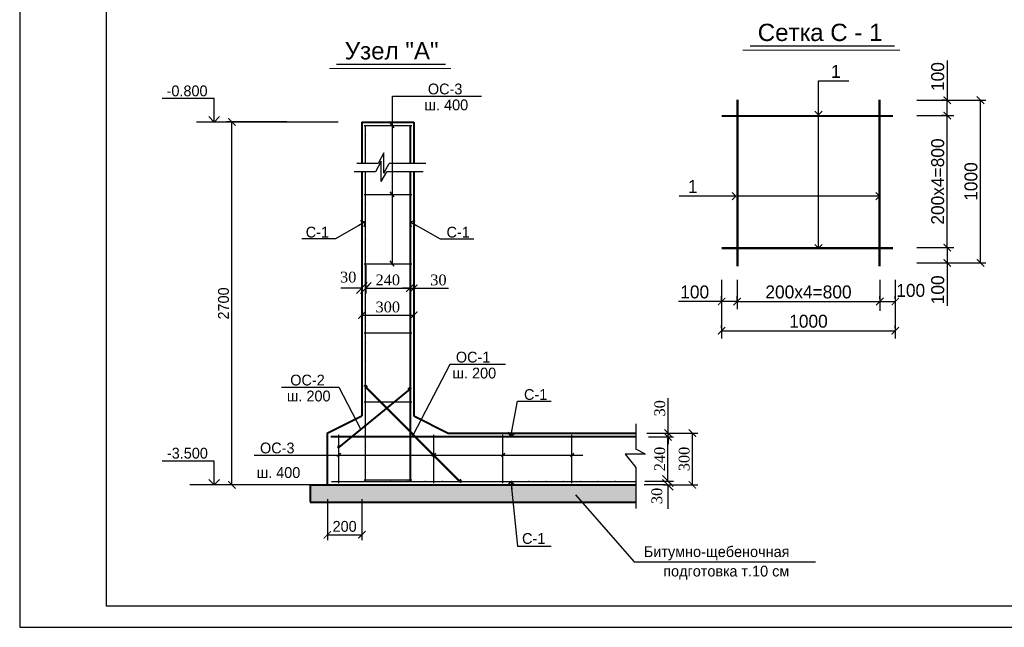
# Model space of a CAD drawing. Header units: millimetres. Extents: x -5733 to 3442, y -1003 to 2277.
# Tile 14 of 20: x 3022 to 3250, y 243 to 384. Entities that reach past the tile are written whole.
import ezdxf
from ezdxf.enums import TextEntityAlignment as Align

# ---------------------------------------------------------------- set-up
doc = ezdxf.new("R2010")
doc.units = ezdxf.units.MM
doc.styles.add('Arial_2', font='arial.ttf', dxfattribs={"height": 2})
doc.styles.add('А 1', font='times.ttf', dxfattribs={"height": 3})
doc.styles.add('А2.5', font='GOTHIC.TTF', dxfattribs={"height": 2.5})
doc.styles.add('А3', font='GOTHIC.TTF', dxfattribs={"height": 3})
doc.dimstyles.new('ISO-25', dxfattribs={"dimtxt": 3, "dimasz": 1.7, "dimexe": 1.25, "dimexo": 0.625, "dimtad": 1, "dimdec": 0, "dimlfac": 100, "dimtxsty": 'А2.5', "dimblk": 'ARCHTICK', "dimcen": 2, "dimclrd": 256, "dimclre": 256, "dimclrt": 256, "dimadec": 0, "dimazin": 0, "dimtfac": 1, "dimtdec": 0, "dimtmove": 0, "dimatfit": 3, "dimldrblk": 'OPEN90', "dimfxl": 1, "dimarcsym": 0})

# ---------------------------------------------------------------- blocks, each defined once
blk = doc.blocks.new('_ArchTick')
at = {"color": 0, "const_width": 0.15}
blk.add_lwpolyline([(-0.5, -0.5), (0.5, 0.5)], dxfattribs=at)
blk = doc.blocks.new('*D2441')
at = {"lineweight": -2, "transparency": 16777216}
for p, q in [((3093.14, 272.52), (3093.14, 263.03)), ((3101.14, 272.52), (3101.14, 263.03)), ((3093.14, 264.28), (3101.14, 264.28))]:
    blk.add_line(p, q, dxfattribs=at)
at = {"layer": 'Defpoints', "color": 0}
for p in [(3093.14, 273.15), (3101.14, 273.15), (3101.14, 264.28)]:
    blk.add_point(p, dxfattribs=at)
at = {"lineweight": -2, "transparency": 16777216, "xscale": 1.7, "yscale": 1.7, "zscale": 1.7, "rotation": 180}
blk.add_blockref('_ArchTick', (3093.14, 264.28), dxfattribs=at)
at = {"lineweight": -2, "transparency": 16777216, "xscale": 1.7, "yscale": 1.7, "zscale": 1.7}
blk.add_blockref('_ArchTick', (3101.14, 264.28), dxfattribs=at)
at = {"transparency": 16777216, "insert": (3097.14, 266.22), "char_height": 2.5, "attachment_point": 5, "style": 'А2.5'}
blk.add_mtext('200', dxfattribs=at)
blk = doc.blocks.new('_Open90')
at = {"color": 0, "lineweight": -2}
for p, q in [((0, 0), (-1, 0)), ((-0.5, 0.5), (0, 0)), ((0, 0), (-0.5, -0.5))]:
    blk.add_line(p, q, dxfattribs=at)
blk = doc.blocks.new('*D2442')
at = {"lineweight": -2, "transparency": 16777216}
for p, q in [((3167.52, 286.93), (3173.28, 286.93)), ((3172.03, 276.73), (3172.03, 286.93)), ((3166.69, 276.73), (3173.28, 276.73))]:
    blk.add_line(p, q, dxfattribs=at)
at = {"layer": 'Defpoints', "color": 0}
for p in [(3166.9, 286.93), (3172.03, 286.93), (3166.06, 276.73)]:
    blk.add_point(p, dxfattribs=at)
at = {"lineweight": -2, "transparency": 16777216, "xscale": 1.7, "yscale": 1.7, "zscale": 1.7}
for p, rotation in [((3172.03, 286.93), 90), ((3172.03, 276.73), 270)]:
    blk.add_blockref('_ArchTick', p, dxfattribs=dict(at, rotation=rotation))
at = {"transparency": 16777216, "insert": (3170.13, 281.83), "char_height": 2.5, "attachment_point": 5, "rotation": 90, "style": 'А2.5'}
blk.add_mtext('{\\fTimes New Roman|b0|i0|c204|p18;240}', dxfattribs=at)
blk = doc.blocks.new('*D2443')
at = {"lineweight": -2, "transparency": 16777216}
for p, q in [((3172.04, 287.83), (3172.04, 295.89)), ((3167.15, 287.83), (3173.29, 287.83)), ((3172.04, 286.93), (3172.04, 287.83)), ((3167.52, 286.93), (3173.29, 286.93)), ((3172.04, 286.93), (3172.04, 285.23))]:
    blk.add_line(p, q, dxfattribs=at)
at = {"layer": 'Defpoints', "color": 0}
for p in [(3166.52, 287.83), (3172.04, 287.83), (3166.9, 286.93)]:
    blk.add_point(p, dxfattribs=at)
at = {"lineweight": -2, "transparency": 16777216, "xscale": 1.7, "yscale": 1.7, "zscale": 1.7}
for p, rotation in [((3172.04, 287.83), 270), ((3172.04, 286.93), 90)]:
    blk.add_blockref('_ArchTick', p, dxfattribs=dict(at, rotation=rotation))
at = {"transparency": 16777216, "insert": (3170.14, 293.56), "char_height": 2.5, "attachment_point": 5, "rotation": 90, "style": 'А2.5'}
blk.add_mtext('{\\fTimes New Roman|b0|i0|c204|p18;30}', dxfattribs=at)
blk = doc.blocks.new('*D2444')
at = {"lineweight": -2, "transparency": 16777216}
for p, q in [((3170.99, 287.83), (3178.94, 287.83)), ((3177.69, 275.83), (3177.69, 287.83)), ((3170.99, 275.83), (3178.94, 275.83))]:
    blk.add_line(p, q, dxfattribs=at)
at = {"layer": 'Defpoints', "color": 0}
for p in [(3170.36, 287.83), (3177.69, 287.83), (3170.36, 275.83)]:
    blk.add_point(p, dxfattribs=at)
at = {"lineweight": -2, "transparency": 16777216, "xscale": 1.7, "yscale": 1.7, "zscale": 1.7}
for p, rotation in [((3177.69, 287.83), 90), ((3177.69, 275.83), 270)]:
    blk.add_blockref('_ArchTick', p, dxfattribs=dict(at, rotation=rotation))
at = {"transparency": 16777216, "insert": (3175.79, 281.83), "char_height": 2.5, "attachment_point": 5, "rotation": 90, "style": 'А2.5'}
blk.add_mtext('{\\fTimes New Roman|b0|i0|c204|p18;300}', dxfattribs=at)
blk = doc.blocks.new('*D2445')
at = {"lineweight": -2, "transparency": 16777216}
for p, q in [((3101.14, 321.81), (3101.14, 313.86)), ((3113.14, 321.81), (3113.14, 313.86)), ((3101.14, 315.11), (3113.14, 315.11))]:
    blk.add_line(p, q, dxfattribs=at)
at = {"layer": 'Defpoints', "color": 0}
for p in [(3101.14, 322.44), (3113.14, 322.44), (3113.14, 315.11)]:
    blk.add_point(p, dxfattribs=at)
at = {"lineweight": -2, "transparency": 16777216, "xscale": 1.7, "yscale": 1.7, "zscale": 1.7, "rotation": 180}
blk.add_blockref('_ArchTick', (3101.14, 315.11), dxfattribs=at)
at = {"lineweight": -2, "transparency": 16777216, "xscale": 1.7, "yscale": 1.7, "zscale": 1.7}
blk.add_blockref('_ArchTick', (3113.14, 315.11), dxfattribs=at)
at = {"transparency": 16777216, "insert": (3107.14, 317), "char_height": 2.5, "attachment_point": 5, "style": 'А2.5'}
blk.add_mtext('{\\fTimes New Roman|b0|i0|c204|p18;300}', dxfattribs=at)
blk = doc.blocks.new('*D2446')
at = {"lineweight": -2, "transparency": 16777216}
for p, q in [((3102.04, 326.7), (3102.04, 320.11)), ((3112.24, 325.87), (3112.24, 320.11)), ((3102.04, 321.36), (3112.24, 321.36))]:
    blk.add_line(p, q, dxfattribs=at)
at = {"layer": 'Defpoints', "color": 0}
for p in [(3102.04, 327.33), (3112.24, 326.49), (3112.24, 321.36)]:
    blk.add_point(p, dxfattribs=at)
at = {"lineweight": -2, "transparency": 16777216, "xscale": 1.7, "yscale": 1.7, "zscale": 1.7, "rotation": 180}
blk.add_blockref('_ArchTick', (3102.04, 321.36), dxfattribs=at)
at = {"lineweight": -2, "transparency": 16777216, "xscale": 1.7, "yscale": 1.7, "zscale": 1.7}
blk.add_blockref('_ArchTick', (3112.24, 321.36), dxfattribs=at)
at = {"transparency": 16777216, "insert": (3107.14, 323.26), "char_height": 2.5, "attachment_point": 5, "style": 'А2.5'}
blk.add_mtext('{\\fTimes New Roman|b0|i0|c204|p18;240}', dxfattribs=at)
blk = doc.blocks.new('*D2447')
at = {"lineweight": -2, "transparency": 16777216}
for p, q in [((3112.24, 325.87), (3112.24, 320.11)), ((3113.14, 325.88), (3113.14, 320.11)), ((3112.24, 321.36), (3110.54, 321.36)), ((3112.24, 321.36), (3113.14, 321.36)), ((3113.14, 321.36), (3121.2, 321.36))]:
    blk.add_line(p, q, dxfattribs=at)
at = {"layer": 'Defpoints', "color": 0}
for p in [(3112.24, 326.49), (3113.14, 326.5), (3113.14, 321.36)]:
    blk.add_point(p, dxfattribs=at)
at = {"lineweight": -2, "transparency": 16777216, "xscale": 1.7, "yscale": 1.7, "zscale": 1.7}
blk.add_blockref('_ArchTick', (3112.24, 321.36), dxfattribs=at)
at = {"lineweight": -2, "transparency": 16777216, "xscale": 1.7, "yscale": 1.7, "zscale": 1.7, "rotation": 180}
blk.add_blockref('_ArchTick', (3113.14, 321.36), dxfattribs=at)
at = {"transparency": 16777216, "insert": (3118.87, 323.25), "char_height": 2.5, "attachment_point": 5, "style": 'А2.5'}
blk.add_mtext('{\\fTimes New Roman|b0|i0|c204|p18;30}', dxfattribs=at)
blk = doc.blocks.new('_Oblique')
at = {"color": 0, "linetype": 'ByBlock', "lineweight": -2}
blk.add_line((-0.5, -0.5), (0.5, 0.5), dxfattribs=at)
blk = doc.blocks.new('*D2448')
at = {"lineweight": -2, "transparency": 16777216}
for p, q in [((3083.79, 359.83), (3069.79, 359.83)), ((3071.04, 275.83), (3071.04, 359.83)), ((3083.79, 275.83), (3069.79, 275.83))]:
    blk.add_line(p, q, dxfattribs=at)
at = {"layer": 'Defpoints', "color": 0}
for p in [(3071.04, 359.83), (3084.42, 359.83), (3084.42, 275.83)]:
    blk.add_point(p, dxfattribs=at)
at = {"lineweight": -2, "transparency": 16777216, "xscale": 1.7, "yscale": 1.7, "zscale": 1.7}
for p, rotation in [((3071.04, 359.83), 90), ((3071.04, 275.83), 270)]:
    blk.add_blockref('_ArchTick', p, dxfattribs=dict(at, rotation=rotation))
at = {"transparency": 16777216, "insert": (3069.1, 317.83), "char_height": 2.5, "attachment_point": 5, "rotation": 90, "style": 'А2.5'}
blk.add_mtext('2700', dxfattribs=at)
blk = doc.blocks.new('*D2415')
at = {"lineweight": -2, "transparency": 16777216}
for p, q in [((3234.96, 330.78), (3237.96, 330.78)), ((3236.71, 330.78), (3236.71, 327.21)), ((3234.96, 327.21), (3237.96, 327.21)), ((3236.71, 327.21), (3236.71, 317.25))]:
    blk.add_line(p, q, dxfattribs=at)
at = {"layer": 'Defpoints', "color": 0}
for p in [(3234.34, 330.78), (3236.71, 330.78), (3234.34, 327.21)]:
    blk.add_point(p, dxfattribs=at)
at = {"lineweight": -2, "transparency": 16777216, "xscale": 1.7, "yscale": 1.7, "zscale": 1.7}
for p, rotation in [((3236.71, 330.78), 90), ((3236.71, 327.21), 270)]:
    blk.add_blockref('_ArchTick', p, dxfattribs=dict(at, rotation=rotation))
at = {"transparency": 16777216, "insert": (3234.51, 320.98), "char_height": 3, "attachment_point": 5, "rotation": 90, "style": 'А 1'}
blk.add_mtext('{\\fCentury Gothic|b0|i0|c204|p34;100}', dxfattribs=at)
blk = doc.blocks.new('*D2416')
at = {"lineweight": -2, "transparency": 16777216}
for p, q in [((3184.45, 318.54), (3184.45, 319.52)), ((3188.02, 318.54), (3188.02, 319.52)), ((3184.45, 318.27), (3174.49, 318.27)), ((3188.02, 318.27), (3184.45, 318.27))]:
    blk.add_line(p, q, dxfattribs=at)
at = {"layer": 'Defpoints', "color": 0}
for p in [(3184.45, 317.92), (3188.02, 318.27), (3188.02, 317.92)]:
    blk.add_point(p, dxfattribs=at)
at = {"lineweight": -2, "transparency": 16777216, "xscale": 1.7, "yscale": 1.7, "zscale": 1.7, "rotation": 180}
blk.add_blockref('_ArchTick', (3184.45, 318.27), dxfattribs=at)
at = {"lineweight": -2, "transparency": 16777216, "xscale": 1.7, "yscale": 1.7, "zscale": 1.7}
blk.add_blockref('_ArchTick', (3188.02, 318.27), dxfattribs=at)
at = {"transparency": 16777216, "insert": (3178.22, 320.48), "char_height": 3, "attachment_point": 5, "style": 'А 1'}
blk.add_mtext('{\\fCentury Gothic|b0|i0|c204|p34;100}', dxfattribs=at)
blk = doc.blocks.new('*D2417')
at = {"lineweight": -2, "transparency": 16777216}
for p, q in [((3184.45, 312.13), (3184.45, 312.75)), ((3224.68, 312.13), (3224.68, 312.75)), ((3184.45, 311.5), (3224.68, 311.5))]:
    blk.add_line(p, q, dxfattribs=at)
at = {"layer": 'Defpoints', "color": 0}
for p in [(3184.45, 311.5), (3224.68, 311.5), (3224.68, 311.5)]:
    blk.add_point(p, dxfattribs=at)
at = {"lineweight": -2, "transparency": 16777216, "xscale": 1.7, "yscale": 1.7, "zscale": 1.7, "rotation": 180}
blk.add_blockref('_ArchTick', (3184.45, 311.5), dxfattribs=at)
at = {"lineweight": -2, "transparency": 16777216, "xscale": 1.7, "yscale": 1.7, "zscale": 1.7}
blk.add_blockref('_ArchTick', (3224.68, 311.5), dxfattribs=at)
at = {"transparency": 16777216, "insert": (3204.57, 313.7), "char_height": 3, "attachment_point": 5, "style": 'А 1'}
blk.add_mtext('{\\fCentury Gothic|b0|i0|c204|p34;1000}', dxfattribs=at)
blk = doc.blocks.new('*D2418')
at = {"lineweight": -2, "transparency": 16777216}
for p, q in [((3221.11, 318.9), (3221.11, 319.52)), ((3224.68, 318.9), (3224.68, 319.52)), ((3221.11, 318.27), (3224.68, 318.27))]:
    blk.add_line(p, q, dxfattribs=at)
at = {"layer": 'Defpoints', "color": 0}
for p in [(3221.11, 318.27), (3224.68, 318.27), (3224.68, 318.27)]:
    blk.add_point(p, dxfattribs=at)
at = {"lineweight": -2, "transparency": 16777216, "xscale": 1.7, "yscale": 1.7, "zscale": 1.7, "rotation": 180}
blk.add_blockref('_ArchTick', (3221.11, 318.27), dxfattribs=at)
at = {"lineweight": -2, "transparency": 16777216, "xscale": 1.7, "yscale": 1.7, "zscale": 1.7}
blk.add_blockref('_ArchTick', (3224.68, 318.27), dxfattribs=at)
at = {"transparency": 16777216, "insert": (3228.25, 320.83), "char_height": 3, "attachment_point": 5, "style": 'А 1'}
blk.add_mtext('{\\fCentury Gothic|b0|i0|c204|p34;100}', dxfattribs=at)
blk = doc.blocks.new('*D2419')
at = {"lineweight": -2, "transparency": 16777216}
for p, q in [((3188.02, 318.54), (3188.02, 319.52)), ((3221.11, 318.9), (3221.11, 319.52)), ((3188.02, 318.27), (3221.11, 318.27))]:
    blk.add_line(p, q, dxfattribs=at)
at = {"layer": 'Defpoints', "color": 0}
for p in [(3188.02, 317.92), (3221.11, 318.27), (3221.11, 318.27)]:
    blk.add_point(p, dxfattribs=at)
at = {"lineweight": -2, "transparency": 16777216, "xscale": 1.7, "yscale": 1.7, "zscale": 1.7, "rotation": 180}
blk.add_blockref('_ArchTick', (3188.02, 318.27), dxfattribs=at)
at = {"lineweight": -2, "transparency": 16777216, "xscale": 1.7, "yscale": 1.7, "zscale": 1.7}
blk.add_blockref('_ArchTick', (3221.11, 318.27), dxfattribs=at)
at = {"transparency": 16777216, "insert": (3204.57, 320.48), "char_height": 3, "attachment_point": 5, "style": 'А 1'}
blk.add_mtext('{\\fCentury Gothic|b0|i0|c204|p34;200х4=800}', dxfattribs=at)
blk = doc.blocks.new('*D2420')
at = {"lineweight": -2, "transparency": 16777216}
for p, q in [((3236.71, 374.07), (3236.71, 364.88)), ((3236.08, 364.88), (3235.46, 364.88)), ((3236.71, 361.32), (3236.71, 364.88)), ((3236.08, 361.32), (3235.46, 361.32))]:
    blk.add_line(p, q, dxfattribs=at)
at = {"layer": 'Defpoints', "color": 0}
for p in [(3236.71, 364.88), (3236.71, 364.88), (3236.71, 361.32)]:
    blk.add_point(p, dxfattribs=at)
at = {"lineweight": -2, "transparency": 16777216, "xscale": 1.7, "yscale": 1.7, "zscale": 1.7}
for p, rotation in [((3236.71, 364.88), 90), ((3236.71, 361.32), 270)]:
    blk.add_blockref('_ArchTick', p, dxfattribs=dict(at, rotation=rotation))
at = {"transparency": 16777216, "insert": (3234.51, 370.34), "char_height": 3, "attachment_point": 5, "rotation": 90, "style": 'А 1'}
blk.add_mtext('{\\fCentury Gothic|b0|i0|c204|p34;100}', dxfattribs=at)
blk = doc.blocks.new('*D2421')
at = {"lineweight": -2, "transparency": 16777216}
for p, q in [((3237.33, 364.88), (3245.66, 364.88)), ((3244.41, 327.21), (3244.41, 364.88)), ((3237.33, 327.21), (3245.66, 327.21))]:
    blk.add_line(p, q, dxfattribs=at)
at = {"layer": 'Defpoints', "color": 0}
for p in [(3236.71, 364.88), (3244.41, 364.88), (3236.71, 327.21)]:
    blk.add_point(p, dxfattribs=at)
at = {"lineweight": -2, "transparency": 16777216, "xscale": 1.7, "yscale": 1.7, "zscale": 1.7}
for p, rotation in [((3244.41, 364.88), 90), ((3244.41, 327.21), 270)]:
    blk.add_blockref('_ArchTick', p, dxfattribs=dict(at, rotation=rotation))
at = {"transparency": 16777216, "insert": (3242.21, 346.05), "char_height": 3, "attachment_point": 5, "rotation": 90, "style": 'А 1'}
blk.add_mtext('{\\fCentury Gothic|b0|i0|c204|p34;1000}', dxfattribs=at)
blk = doc.blocks.new('*D2422')
at = {"lineweight": -2, "transparency": 16777216}
for p, q in [((3236.08, 361.32), (3235.46, 361.32)), ((3236.71, 330.78), (3236.71, 361.32)), ((3234.96, 330.78), (3237.96, 330.78))]:
    blk.add_line(p, q, dxfattribs=at)
at = {"layer": 'Defpoints', "color": 0}
for p in [(3236.71, 361.32), (3236.71, 361.32), (3234.34, 330.78)]:
    blk.add_point(p, dxfattribs=at)
at = {"lineweight": -2, "transparency": 16777216, "xscale": 1.7, "yscale": 1.7, "zscale": 1.7}
for p, rotation in [((3236.71, 361.32), 90), ((3236.71, 330.78), 270)]:
    blk.add_blockref('_ArchTick', p, dxfattribs=dict(at, rotation=rotation))
at = {"transparency": 16777216, "insert": (3234.51, 346.05), "char_height": 3, "attachment_point": 5, "rotation": 90, "style": 'А 1'}
blk.add_mtext('{\\fCentury Gothic|b0|i0|c204|p34;200х4=800}', dxfattribs=at)

msp = doc.modelspace()

# ---------------------------------------------------------------- hatches: boundary and pattern name
h = msp.add_hatch()
h.set_pattern_fill('GRAVEL', color=8, scale=0.2, style=0)
h.set_pattern_definition([(228.01279, (3291.2771, 5.08), (-40.64, -45.72), [0.68344, -67.66097]), (184.96974, (3290.8199, 4.572), (60.95999998, 5.08000029), [1.17281, -116.1081]), (132.51045, (3289.6515, 4.4704), (50.80000002, -55.87999998), [0.82696, -81.869446]), (267.27369, (3287.6703, 3.2004), (5.08000001, 101.6), [1.06801, -105.732875]), (292.833654, (3287.6195, 2.1336), (-25.4, 60.96), [1.04727, -103.679615]), (357.27369, (3288.0259, 1.1684), (-101.6, 5.08000001), [1.06801, -105.732875]), (37.69424, (3289.0927, 1.1176), (-66.04, -50.8), [1.41239, -139.82623]), (72.25533, (3290.2103, 1.9812), (35.56000001, 111.76), [1.33344, -132.010513]), (121.429566, (3290.6167, 3.2512), (-40.64, 66.04), [1.071626, -106.09109]), (175.23636, (3290.0579, 4.1656), (55.88, -5.08), [1.223427, -59.947874]), (222.39744, (3288.8387, 4.2672), (-60.96, -55.88), [1.582156, -156.633545]), (138.81407, (3292.6995, 3.1496), (-35.56, 30.48), [0.54001, -53.46113]), (171.469234, (3292.2931, 3.5052), (66.04, -10.15999999), [1.027364, -101.70928]), (225, (3291.277, 3.6576), (-7e-16, -5.08), [0.71842, -6.465786]), (203.1986, (3290.9215, 4.2672), (25.4, 10.16), [0.38688, -38.301245]), (291.8014, (3290.5659, 4.1148), (-5.08, 15.24), [0.54713, -26.809506]), (30.96376, (3290.7691, 3.6068), (15.24, 10.16), [0.88864, -28.732596]), (161.56505, (3291.5311, 4.064), (10.16, -5.08), [0.642574, -15.421796]), (16.38954, (3287.6195, 4.1148), (50.8, 15.24), [0.900176, -89.117653]), (70.34618, (3288.4831, 4.3688), (-20.32, -55.88), [0.7552, -74.76443]), (293.1986, (3291.5311, 5.08), (-10.16, 25.4), [0.77376, -37.91437]), (343.61046, (3291.8359, 4.3688), (-50.8, 15.24), [0.900176, -89.117653]), (339.44395, (3287.6195, 0.9652), (-25.4, 10.16), [0.86807, -42.53547]), (294.77514, (3288.4323, 0.6604), (-25.40000003, 55.88), [0.727344, -72.007187]), (66.8014, (3291.5819, 0), (10.16, 25.4), [0.77376, -37.91437]), (17.35402, (3291.8867, 0.7112), (-66.04, -20.32), [0.851565, -84.30475]), (69.44395, (3289.0927, 0), (-10.16, -25.4), [0.434035, -42.969504]), (101.30993, (3291.2771, 0), (-5.08, 20.32), [0.25903, -25.64399]), (165.96376, (3291.2263, 0.254), (15.24, -5.08), [1.04727, -19.89811]), (186.00901, (3290.2103, 0.508), (50.8, 5.08), [0.970534, -96.08273]), (303.69007, (3290.7691, 3.1496), (-5.08, 10.16), [0.73265, -17.58355]), (353.157227, (3291.1755, 2.54), (86.36, -10.16), [1.279114, -126.63202]), (60.9454, (3292.4455, 2.3876), (-20.32, -35.56), [0.523016, -51.778785]), (90, (3292.6995, 2.845), (-5.08, 5.08), [0.3048, -4.7752]), (120.25644, (3290.1087, 0.6604), (20.32, -35.56), [0.705734, -69.86788]), (48.01279, (3289.7531, 1.27), (40.64, 45.72), [1.366886, -66.977524]), (0, (3290.6675, 2.286), (5.08, 5.08), [1.3208, -3.7592]), (325.30485, (3291.9883, 2.286), (50.80000002, -35.55999997), [0.80322, -79.518633]), (254.0546, (3292.6487, 1.8288), (-5.08, -20.32), [0.73966, -36.2433]), (207.645975, (3292.4455, 1.1176), (-96.52, -50.79999999), [1.20429, -119.22493]), (175.42608, (3291.3787, 0.5588), (-66.04, 5.08), [1.27406, -126.131693])])
h.paths.add_polyline_path([(3164.586, 271.828), (3164.586, 275.828), (3089.135, 275.828), (3089.135, 271.828)])

# ---------------------------------------------------------------- linework, layer by layer
for p, q in [((3191.055, 377.445), (3224.493, 377.445)), ((3095.289, 373.191), (3120.52, 373.191)), ((3206.906, 369.352), (3213.942, 369.352)), ((3108.192, 365.846), (3128.856, 365.846)), ((3108.192, 326.655), (3108.192, 365.846)), ((3229.702, 364.883), (3238.244, 364.883)), ((3229.702, 361.316), (3238.244, 361.316)), ((3095.625, 359.828), (3062.855, 359.828)), ((3108.597, 358.483), (3107.714, 359.669)), ((3106.211, 352.696), (3104.895, 350.208)), ((3106.211, 347.954), (3106.211, 352.696)), ((3104.895, 350.208), (3099.95, 350.208)), ((3105.64, 350.796), (3104.325, 348.308)), ((3105.64, 346.054), (3105.64, 350.796)), ((3106.211, 347.954), (3107.465, 350.208)), ((3115.919, 350.208), (3107.465, 350.208)), ((3104.325, 348.308), (3099.379, 348.308)), ((3101.135, 347.144), (3101.135, 341.209)), ((3105.64, 346.054), (3106.895, 348.308)), ((3115.348, 348.308), (3106.895, 348.308)), ((3108.597, 342.483), (3107.714, 343.669)), ((3229.702, 330.78), (3238.244, 330.78)), ((3102.041, 326.328), (3102.041, 320.392)), ((3108.597, 326.483), (3107.714, 327.669)), ((3229.702, 327.212), (3238.244, 327.212)), ((3184.454, 323.264), (3184.454, 309.722)), ((3188.022, 323.264), (3188.022, 316.493)), ((3221.111, 323.264), (3221.111, 316.092)), ((3224.679, 323.264), (3224.679, 309.722)), ((3101.135, 321.392), (3096.25, 321.392)), ((3102.041, 321.392), (3104.541, 321.392)), ((3121.498, 303.664), (3113.008, 287.458)), ((3134.405, 303.664), (3121.498, 303.664)), ((3082.508, 298.469), (3095.831, 298.469)), ((3095.831, 298.469), (3100.923, 288.679)), ((3164.586, 289.959), (3164.586, 284.139)), ((3162.098, 282.955), (3164.586, 279.88)), ((3166.84, 282.955), (3162.098, 282.955)), ((3166.84, 282.955), (3164.586, 284.139)), ((3076.222, 282.751), (3152.302, 282.751)), ((3164.586, 279.88), (3164.586, 270.407)), ((3095.625, 275.828), (3061.29, 275.828)), ((3147.965, 275.828), (3153.901, 275.828)), ((3171.36, 275.828), (3166.546, 275.828)), ((3171.998, 275.828), (3171.998, 270.282)), ((3150.626, 273.55), (3164.175, 258.021)), ((3164.175, 258.021), (3206.163, 258.021))]:
    msp.add_line(p, q)
at = {"lineweight": 40}
for p, q in [((3101.135, 359.828), (3113.135, 359.828)), ((3101.135, 359.828), (3101.135, 350.208)), ((3112.335, 359.028), (3112.335, 350.208)), ((3113.135, 359.828), (3113.135, 350.208)), ((3101.135, 348.308), (3101.135, 291.828)), ((3112.335, 348.308), (3112.335, 276.628)), ((3113.135, 348.308), (3113.135, 291.828)), ((3095.8, 284.497), (3112.335, 297.994)), ((3093.135, 287.828), (3101.135, 291.828)), ((3113.135, 291.828), (3121.135, 287.828)), ((3093.135, 287.828), (3093.135, 275.828)), ((3121.135, 287.828), (3164.586, 287.828)), ((3093.921, 287.028), (3164.586, 287.028)), ((3089.135, 275.828), (3164.586, 275.828)), ((3089.135, 275.828), (3089.135, 271.828)), ((3089.135, 271.828), (3164.586, 271.828))]:
    msp.add_line(p, q, dxfattribs=at)
at = {"lineweight": 30}
for p, q in [((3101.689, 359.028), (3112.696, 359.028)), ((3101.935, 359.028), (3101.935, 350.208)), ((3101.935, 348.308), (3101.935, 276.628)), ((3101.689, 343.028), (3112.696, 343.028)), ((3101.689, 327.028), (3112.696, 327.028)), ((3101.689, 311.028), (3112.696, 311.028)), ((3101.689, 295.028), (3112.696, 295.028)), ((3095.8, 276.256), (3095.8, 287.459)), ((3117.8, 276.256), (3117.8, 287.459)), ((3133.8, 276.256), (3133.8, 287.459)), ((3149.8, 276.256), (3149.8, 287.459)), ((3096.242, 283.116), (3095.359, 282.387)), ((3118.242, 283.116), (3117.359, 282.387)), ((3134.242, 283.116), (3133.359, 282.387)), ((3150.242, 283.116), (3149.359, 282.387)), ((3094.074, 276.628), (3164.586, 276.628)), ((3101.689, 277.028), (3112.696, 277.028))]:
    msp.add_line(p, q, dxfattribs=at)
at = {"lineweight": 50}
for p, q in [((3101.837, 298.772), (3101.837, 298.712)), ((3102.008, 298.842), (3102.373, 298.477)), ((3101.896, 298.57), (3123.838, 276.628)), ((3112.223, 298.266), (3111.858, 297.901)), ((3112.394, 298.195), (3112.394, 298.135)), ((3095.658, 284.643), (3096.029, 284.892)), ((3124.119, 276.715), (3123.789, 277.112)), ((3124.033, 276.551), (3123.973, 276.557))]:
    msp.add_line(p, q, dxfattribs=at)
msp.add_lwpolyline([(3021.887, 242.874), (3441.883, 242.874), (3441.883, 539.877), (3021.887, 539.877)], close=True)
at = {"lineweight": 30}
msp.add_lwpolyline([(3041.887, 247.874), (3436.883, 247.874), (3436.883, 534.877), (3041.887, 534.877)], close=True, dxfattribs=at)
for points, const_width in [([(3189.33, 376.447), (3225.734, 376.447)], 0.2), ([(3093.565, 372.193), (3121.761, 372.193)], 0.2), ([(3188.146, 365.02), (3188.146, 326.417)], 0.5), ([(3221.013, 365.02), (3221.013, 326.417)], 0.5), ([(3184.454, 361.205), (3224.178, 361.205)], 0.5), ([(3184.454, 330.632), (3224.178, 330.632)], 0.5)]:
    msp.add_lwpolyline(points, dxfattribs=dict(const_width=const_width))
at = {"const_width": 0.1}
for points in [[(3101.987, 356.628, 1), (3102.087, 356.628, 1)], [(3112.171, 356.628, 1), (3112.271, 356.628, 1)], [(3101.987, 352.628, 1), (3102.087, 352.628, 1)], [(3112.171, 352.628, 1), (3112.271, 352.628, 1)], [(3101.987, 344.628, 1), (3102.087, 344.628, 1)], [(3112.171, 344.628, 1), (3112.271, 344.628, 1)], [(3101.987, 340.628, 1), (3102.087, 340.628, 1)], [(3112.171, 340.628, 1), (3112.271, 340.628, 1)], [(3101.987, 336.628, 1), (3102.087, 336.628, 1)], [(3112.171, 336.628, 1), (3112.271, 336.628, 1)], [(3101.987, 332.628, 1), (3102.087, 332.628, 1)], [(3112.171, 332.628, 1), (3112.271, 332.628, 1)], [(3101.987, 328.628, 1), (3102.087, 328.628, 1)], [(3112.171, 328.628, 1), (3112.271, 328.628, 1)], [(3101.987, 324.628, 1), (3102.087, 324.628, 1)], [(3112.171, 324.628, 1), (3112.271, 324.628, 1)], [(3101.987, 320.628, 1), (3102.087, 320.628, 1)], [(3112.171, 320.628, 1), (3112.271, 320.628, 1)], [(3101.987, 316.628, 1), (3102.087, 316.628, 1)], [(3112.171, 316.628, 1), (3112.271, 316.628, 1)], [(3101.987, 312.628, 1), (3102.087, 312.628, 1)], [(3112.171, 312.628, 1), (3112.271, 312.628, 1)], [(3101.987, 308.628, 1), (3102.087, 308.628, 1)], [(3112.171, 308.628, 1), (3112.271, 308.628, 1)], [(3101.987, 304.628, 1), (3102.087, 304.628, 1)], [(3112.171, 304.628, 1), (3112.271, 304.628, 1)], [(3101.987, 300.628, 1), (3102.087, 300.628, 1)], [(3112.171, 300.628, 1), (3112.271, 300.628, 1)], [(3101.987, 296.628, 1), (3102.087, 296.628, 1)], [(3112.171, 296.628, 1), (3112.271, 296.628, 1)], [(3101.987, 292.628, 1), (3102.087, 292.628, 1)], [(3112.171, 292.628, 1), (3112.271, 292.628, 1)], [(3101.987, 288.628, 1), (3102.087, 288.628, 1)], [(3112.171, 288.628, 1), (3112.271, 288.628, 1)], [(3101.75, 286.928, 1), (3101.85, 286.928, 1)], [(3107.75, 286.928, 1), (3107.85, 286.928, 1)], [(3111.75, 286.928, 1), (3111.85, 286.928, 1)], [(3115.75, 286.928, 1), (3115.85, 286.928, 1)], [(3119.75, 286.928, 1), (3119.85, 286.928, 1)], [(3123.75, 286.928, 1), (3123.85, 286.928, 1)], [(3135.75, 286.928, 1), (3135.85, 286.928, 1)], [(3139.75, 286.928, 1), (3139.85, 286.928, 1)], [(3143.75, 286.928, 1), (3143.85, 286.928, 1)], [(3147.75, 286.928, 1), (3147.85, 286.928, 1)], [(3151.75, 286.928, 1), (3151.85, 286.928, 1)], [(3155.75, 286.928, 1), (3155.85, 286.928, 1)], [(3159.75, 286.928, 1), (3159.85, 286.928, 1)], [(3101.987, 284.628, 1), (3102.087, 284.628, 1)], [(3112.171, 284.628, 1), (3112.271, 284.628, 1)], [(3101.987, 278.628, 1), (3102.087, 278.628, 1)], [(3112.171, 278.628, 1), (3112.271, 278.628, 1)], [(3101.75, 276.734, 1), (3101.85, 276.734, 1)], [(3107.75, 276.734, 1), (3107.85, 276.734, 1)], [(3111.75, 276.734, 1), (3111.85, 276.734, 1)], [(3115.75, 276.734, 1), (3115.85, 276.734, 1)], [(3119.75, 276.734, 1), (3119.85, 276.734, 1)], [(3123.75, 276.734, 1), (3123.85, 276.734, 1)], [(3135.75, 276.734, 1), (3135.85, 276.734, 1)], [(3139.75, 276.734, 1), (3139.85, 276.734, 1)], [(3143.75, 276.734, 1), (3143.85, 276.734, 1)], [(3147.75, 276.734, 1), (3147.85, 276.734, 1)], [(3151.75, 276.734, 1), (3151.85, 276.734, 1)], [(3155.75, 276.734, 1), (3155.85, 276.734, 1)], [(3159.75, 276.734, 1), (3159.85, 276.734, 1)]]:
    msp.add_lwpolyline(points, format="xyb", close=True, dxfattribs=at)
at = {"lineweight": 50}
for centre, radius, start, end in [((3101.937, 298.772), 0.1, 45, 180), ((3102.037, 298.712), 0.2, 180, 225), ((3112.294, 298.195), 0.1, 360, 135), ((3112.194, 298.135), 0.2, 315, 360), ((3095.728, 284.569), 0.102, 133.93345, 315.04333), ((3123.991, 276.756), 0.2, 219.76988, 264.76988), ((3124.042, 276.651), 0.1, 264.76988, 39.76988)]:
    msp.add_arc(centre, radius, start, end, dxfattribs=at)

# ---------------------------------------------------------------- block references
at = {"xscale": 2.5, "yscale": 2.5, "zscale": 2.5}
msp.add_blockref('_Oblique', (3101.135, 321.392), dxfattribs=at)
for p, rotation in [((3102.041, 321.392), 180), ((3171.998, 276.734), 270), ((3171.998, 275.828), 90)]:
    msp.add_blockref('_Oblique', p, dxfattribs=dict(at, rotation=rotation))

# ---------------------------------------------------------------- texts
at = {"style": 'Arial_2'}
for s, p in [('Сетка С - 1', (3207.27, 378.571)), ('Узел "А"', (3108.036, 374.317))]:
    msp.add_text(s, height=4, dxfattribs=at).set_placement(p, align=Align.CENTER)
for s, height, style, p in [('1', 3, 'А3', (3209.803, 370.041)), ('-0.800', 2.5, 'А2.5', (3055.915, 365.78)), ('ОС-3', 2.5, 'А2.5', (3116.426, 366.224)), ('ш. 400', 2.5, 'А2.5', (3115.638, 362.536)), ('1', 3, 'А3', (3176.634, 343.408)), ('С-1', 2.5, 'А2.5', (3088.131, 333.083)), ('С-1', 2.5, 'А2.5', (3120.749, 333.083)), ('ОС-1', 2.5, 'А2.5', (3122.903, 304.157)), ('ОС-2', 2.5, 'А2.5', (3084.548, 298.846)), ('ш. 200', 2.5, 'А2.5', (3122.115, 300.468)), ('ш. 200', 2.5, 'А2.5', (3083.76, 295.158)), ('С-1', 2.5, 'А2.5', (3138.687, 295.505)), ('ОС-3', 2.5, 'А2.5', (3077.545, 283.129)), ('-3.500', 2.5, 'А2.5', (3055.991, 281.931)), ('ш. 400', 2.5, 'А2.5', (3076.757, 277.44)), ('С-1', 2.5, 'А2.5', (3138.233, 262.177)), ('Битумно-щебеночная ', 2.5, 'А2.5', (3166.438, 259.131)), ('подготовка т.10 см', 2.5, 'А2.5', (3170.934, 254.631))]:
    msp.add_text(s, height=height, dxfattribs=dict(style=style)).set_placement(p)
at = {"insert": (3097.967, 323.918), "char_height": 2.5, "attachment_point": 5, "style": 'А2.5'}
msp.add_mtext('\\A1;{\\fTimes New Roman|b0|i0|c204|p18;30}', dxfattribs=at)
at = {"insert": (3169.472, 273.278), "char_height": 2.5, "attachment_point": 5, "rotation": 90, "style": 'А2.5'}
msp.add_mtext('\\A1;{\\fTimes New Roman|b0|i0|c204|p18;30}', dxfattribs=at)

# ---------------------------------------------------------------- dimensions: what is measured, and where the dimension line sits
for base, p1, p2, angle, text, override, picture, middle in [((3236.709, 364.883), (3236.709, 361.316), (3236.709, 364.883), 90, '{\\fCentury Gothic|b0|i0|c204|p34;100}', {"dimtxsty": 'А 1', "dimblk1": 'ArchTick', "dimblk2": 'ArchTick', "dimsah": 1, "dimtmove": 1}, '*D2420', (3236.709, 370.336)), ((3236.709, 330.78), (3234.339, 327.212), (3234.339, 330.78), 90, '{\\fCentury Gothic|b0|i0|c204|p34;100}', {"dimtxsty": 'А 1', "dimblk1": 'ArchTick', "dimblk2": 'ArchTick', "dimsah": 1}, '*D2415', (3236.709, 320.979)), ((3113.135, 321.355), (3112.235, 326.493), (3113.135, 326.504), 180, '{\\fTimes New Roman|b0|i0|c204|p18;30}', {"dimtxsty": 'А2.5'}, '*D2447', (3118.865, 321.355)), ((3172.035, 287.828), (3166.898, 286.928), (3166.523, 287.828), 270, '{\\fTimes New Roman|b0|i0|c204|p18;30}', {"dimtxsty": 'А2.5'}, '*D2443', (3172.035, 293.558))]:
    dim = msp.add_linear_dim(base=base, p1=p1, p2=p2, angle=angle, text=text, dimstyle='ISO-25', override=override)
    dim.commit()
    dim.dimension.update_dxf_attribs({"geometry": picture, "text_midpoint": middle, "dimtype": 160})
for base, p1, p2, text, override, picture, middle in [((3244.411, 364.883), (3236.709, 327.212), (3236.709, 364.883), '{\\fCentury Gothic|b0|i0|c204|p34;1000}', {"dimtxsty": 'А 1', "dimblk1": 'ArchTick', "dimblk2": 'ArchTick', "dimsah": 1}, '*D2421', (3242.21, 346.048)), ((3236.709, 361.316), (3234.339, 330.78), (3236.709, 361.316), '{\\fCentury Gothic|b0|i0|c204|p34;200х4=800}', {"dimtxsty": 'А 1', "dimblk1": 'ArchTick', "dimblk2": 'ArchTick', "dimsah": 1, "dimtmove": 1}, '*D2422', (3234.509, 346.048))]:
    dim = msp.add_linear_dim(base=base, p1=p1, p2=p2, angle=90, text=text, dimstyle='ISO-25', override=override)
    dim.commit()
    dim.dimension.update_dxf_attribs({"geometry": picture, "text_midpoint": middle})
for p1, p2, distance, text, override, picture, middle in [((3084.415, 275.828), (3084.415, 359.828), 13.375, '2700', {"dimlfac": 25, "dimtxsty": 'А2.5'}, '*D2448', (3069.102, 317.828)), ((3101.135, 322.436), (3113.135, 322.436), -7.329, '{\\fTimes New Roman|b0|i0|c204|p18;300}', {"dimtxsty": 'А2.5'}, '*D2445', (3107.135, 317.004)), ((3170.36, 275.828), (3170.36, 287.828), -7.329, '{\\fTimes New Roman|b0|i0|c204|p18;300}', {"dimtxsty": 'А2.5'}, '*D2444', (3175.793, 281.828))]:
    dim = msp.add_aligned_dim(p1=p1, p2=p2, distance=distance, text=text, dimstyle='ISO-25', override=override)
    dim.commit()
    dim.dimension.update_dxf_attribs({"geometry": picture, "text_midpoint": middle})
for base, p1, p2, angle, picture, middle in [((3112.235, 321.363), (3102.041, 327.328), (3112.235, 326.493), 180, '*D2446', (3107.138, 321.363)), ((3172.028, 286.928), (3166.062, 276.734), (3166.898, 286.928), 270, '*D2442', (3172.028, 281.831))]:
    dim = msp.add_linear_dim(base=base, p1=p1, p2=p2, angle=angle, text='{\\fTimes New Roman|b0|i0|c204|p18;240}', dimstyle='ISO-25')
    dim.commit()
    dim.dimension.update_dxf_attribs({"geometry": picture, "text_midpoint": middle, "dimtype": 160})
for base, p1, p2, override, picture, middle in [((3188.022, 318.275), (3184.454, 317.918), (3188.022, 317.918), {"dimtxsty": 'А 1', "dimblk1": 'ArchTick', "dimblk2": 'ArchTick', "dimsah": 1}, '*D2416', (3178.221, 318.275)), ((3224.679, 318.275), (3221.111, 318.275), (3224.679, 318.275), {"dimtxsty": 'А 1', "dimblk1": 'ArchTick', "dimblk2": 'ArchTick', "dimsah": 1, "dimtmove": 1}, '*D2418', (3228.245, 318.631))]:
    dim = msp.add_linear_dim(base=base, p1=p1, p2=p2, text='{\\fCentury Gothic|b0|i0|c204|p34;100}', dimstyle='ISO-25', override=override)
    dim.commit()
    dim.dimension.update_dxf_attribs({"geometry": picture, "text_midpoint": middle, "dimtype": 160})
for base, p1, p2, text, override, picture, middle in [((3221.111, 318.275), (3188.022, 317.918), (3221.111, 318.275), '{\\fCentury Gothic|b0|i0|c204|p34;200х4=800}', {"dimtxsty": 'А 1', "dimblk1": 'ArchTick', "dimblk2": 'ArchTick', "dimsah": 1, "dimtmove": 1}, '*D2419', (3204.566, 320.475)), ((3224.679, 311.504), (3184.454, 311.504), (3224.679, 311.504), '{\\fCentury Gothic|b0|i0|c204|p34;1000}', {"dimtxsty": 'А 1', "dimblk1": 'ArchTick', "dimblk2": 'ArchTick', "dimsah": 1}, '*D2417', (3204.566, 313.704))]:
    dim = msp.add_linear_dim(base=base, p1=p1, p2=p2, text=text, dimstyle='ISO-25', override=override)
    dim.commit()
    dim.dimension.update_dxf_attribs({"geometry": picture, "text_midpoint": middle})
dim = msp.add_linear_dim(base=(3101.135, 264.284), p1=(3093.135, 273.15), p2=(3101.135, 273.15), dimstyle='ISO-25', override={"dimlfac": 25})
dim.commit()
dim.dimension.update_dxf_attribs({"geometry": '*D2441', "text_midpoint": (3097.135, 264.284), "dimtype": 160})

# ---------------------------------------------------------------- leaders
for points, override in [([(3206.906, 361.467), (3206.906, 369.352)], {"dimgap": 0.625, "dimtad": 0}), ([(3066.923, 359.827), (3066.923, 365.29), (3054.923, 365.29)], {"dimasz": 2.5, "dimtxsty": 'А2.5'}), ([(3206.906, 330.632), (3206.906, 361.205)], {"dimgap": 0.625, "dimtad": 0}), ([(3187.719, 342.628), (3174.606, 342.628)], {"dimgap": 0.625, "dimtad": 0}), ([(3221.013, 342.628), (3188.146, 342.628)], {"dimgap": 0.625, "dimtad": 0}), ([(3101.935, 336.69), (3095.023, 332.818), (3087.214, 332.818)], {"dimtxsty": 'А2.5'}), ([(3112.335, 336.69), (3119.247, 332.818), (3127.056, 332.818)], {"dimtxsty": 'А2.5'}), ([(3135.667, 287.028), (3137.186, 295.24), (3144.994, 295.24)], {"dimasz": 1.7, "dimtxsty": 'А2.5'}), ([(3066.923, 275.827), (3066.923, 281.29), (3054.923, 281.29)], {"dimasz": 2.5, "dimtxsty": 'А2.5'}), ([(3135.667, 276.628), (3137.186, 261.652), (3144.994, 261.652)], {"dimtxsty": 'А2.5'})]:
    msp.add_leader(points, dimstyle='ISO-25', override=override)

doc.saveas('drawing.dxf')
